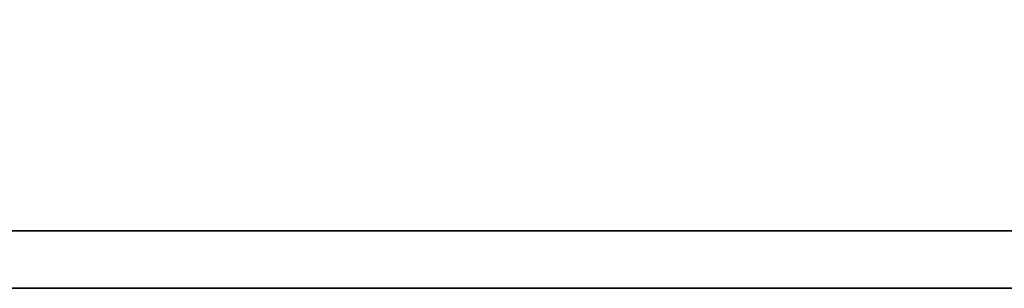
# Model space of a CAD drawing. Header units: millimetres. Extents: x 337 to 649, y 362 to 465.
# Tile 33 of 53: x 559.45 to 563.27, y 392.15 to 393.2. Entities that reach past the tile are written whole.
import ezdxf

# ---------------------------------------------------------------- set-up
doc = ezdxf.new("R2010")
doc.units = ezdxf.units.MM
doc.header["$LTSCALE"] = 0.15
doc.layers.add('DIM', color=4, linetype='CONTINUOUS')
doc.layers.add('layer 1', color=7, linetype='CONTINUOUS')

# ---------------------------------------------------------------- blocks, each defined once
blk = doc.blocks.new('TBI MOTION logo(完整正式版)')
at = {"layer": 'layer 1', "color": 22, "lineweight": 35}
blk.add_open_spline([(75.90875, -9.47875), (75.90875, -9.47875), (75.90875, -12.28625), (75.90875, -12.28625), (75.90875, -12.28625), (75.90875, -12.28625), (75.90875, -12.47875), (75.90875, -12.47875), (75.90875, -12.47875), (75.90875, -12.47875), (75.71625, -12.47875), (75.71625, -12.47875), (75.71625, -12.47875), (75.71625, -12.47875), (-88.32874999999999, -12.47875), (-88.32874999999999, -12.47875), (-88.32874999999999, -12.47875), (-88.32874999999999, -12.47875), (-88.32874999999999, -13.29375), (-88.32874999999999, -13.29375), (-88.32874999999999, -13.29375), (-88.32874999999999, -13.29375), (82.89125, -13.29375), (82.89125, -13.29375), (82.89125, -13.29375), (82.89125, -13.29375), (75.90875, -9.47875), (75.90875, -9.47875)], degree=3, knots=[0, 0, 0, 0, 0.1428571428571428, 0.1428571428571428, 0.1428571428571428, 0.1428571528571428, 0.2857142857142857, 0.2857142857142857, 0.2857142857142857, 0.2857142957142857, 0.4285714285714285, 0.4285714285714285, 0.4285714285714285, 0.4285714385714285, 0.5714285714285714, 0.5714285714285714, 0.5714285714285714, 0.5714285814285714, 0.7142857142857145, 0.7142857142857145, 0.7142857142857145, 0.7142857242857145, 0.8571428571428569, 0.8571428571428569, 0.8571428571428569, 0.8571428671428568, 1, 1, 1, 1], dxfattribs=at)

msp = doc.modelspace()

# ---------------------------------------------------------------- block references
at = {"layer": 'DIM', "color": 7, "xscale": 0.2736514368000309, "yscale": 0.2736514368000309, "zscale": 0.2736514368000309}
msp.add_blockref('TBI MOTION logo(完整正式版)', (569.3298963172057, 395.7911459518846), dxfattribs=at)

doc.saveas('drawing.dxf')
